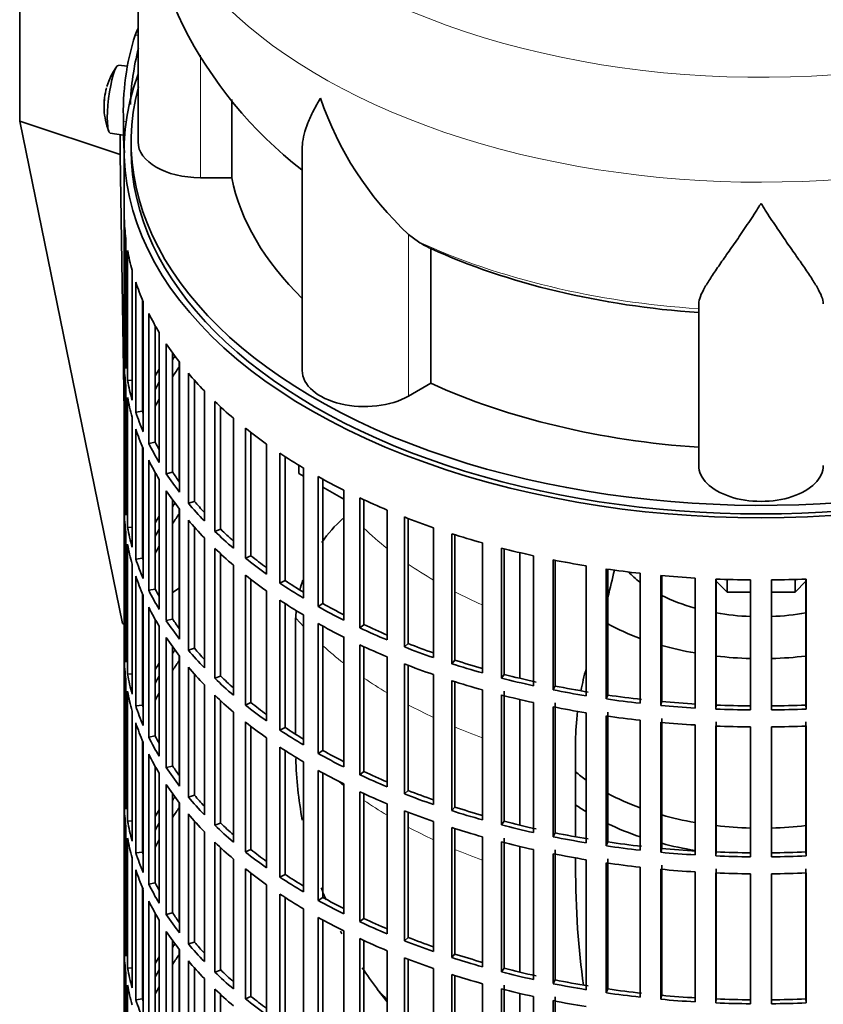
# Model space of a CAD drawing. Header units: millimetres. Extents: x 148 to 904, y -2845 to 2089.
# Tile 4 of 24: x 678 to 794, y -2710 to -2567. Entities that reach past the tile are written whole.
import ezdxf

# ---------------------------------------------------------------- set-up
doc = ezdxf.new("R2010")
doc.units = ezdxf.units.MM
for name, color, linetype in [('M5X8_UNI7687', 7, 'Continuous'), ('VSI134_DIFFUSORE', 7, 'Continuous'), ('VSI134_FILTRO_A', 7, 'Continuous'), ('VSI134_GIUNTO_8×', 7, 'Continuous'), ('VSI134_SUPPORTO_', 7, 'Continuous'), ('VSI134_TERMINALE', 7, 'Continuous')]:
    doc.layers.add(name, color=color, linetype=linetype)

# ---------------------------------------------------------------- blocks, each defined once
blk = doc.blocks.new('SE4')
at = {"layer": 'M5X8_UNI7687', "color": 7, "linetype": 'Continuous', "lineweight": 35}
for p, q in [((693.73, -2574.02), (692.42, -2573.89)), ((691.22, -2583.68), (693.14, -2583.97))]:
    blk.add_line(p, q, dxfattribs=at)
for start, end in [(144.9873, 163.3043), (166.4722, 175.0433), (182.7249, 201.02)]:
    blk.add_arc((700.33, -2579.83), 10, start, end, dxfattribs=at)
for centre, major_axis, ratio, start_param, end_param in [((691.82, -2578.79), (0.6, 4.89), 0.169759, 0.004788, 3.136805), ((700.35, -2579.74), (9.78, -2.08), 0.810411, 3.076577, 3.120069), ((700.32, -2579.96), (9.94, -1.06), 0.589949, 3.115062, 3.229621), ((698.81, -2577.84), (-7.36, -5.62), 0.747167, 5.690056, 5.839748)]:
    blk.add_ellipse(centre, major_axis=major_axis, ratio=ratio, start_param=start_param, end_param=end_param, dxfattribs=at)
at = {"layer": 'VSI134_DIFFUSORE', "color": 7, "linetype": 'Continuous', "lineweight": 35}
for p, q in [((695.24, -2541.89), (695.24, -2584.94)), ((708.77, -2590.14), (708.77, -2578.82)), ((718.96, -2585.85), (718.96, -2618.01)), ((704.24, -2590.14), (708.77, -2590.14)), ((735.75, -2599.39), (734.33, -2598.34)), ((737.53, -2619.84), (737.53, -2600.36)), ((776.24, -2631.71), (776.24, -2608.36)), ((734.33, -2621.68), (737.53, -2619.84))]:
    blk.add_line(p, q, dxfattribs=at)
at = {"layer": 'VSI134_DIFFUSORE', "color": 4, "linetype": 'Continuous', "lineweight": 9}
for p, q in [((704.24, -2590.14), (704.24, -2572.44)), ((734.33, -2621.68), (734.33, -2598.34))]:
    blk.add_line(p, q, dxfattribs=at)
at = {"layer": 'VSI134_DIFFUSORE', "color": 7, "linetype": 'Continuous', "lineweight": 35}
for centre, radius, start, end in [((756.25, -2540.79), 60.98, 181.1341, 232.2546), ((766.83, -2563.38), 47.73, 198.6373, 227.0857), ((743.66, -2587), 14.7, 237.4509, 245.3566)]:
    blk.add_arc(centre, radius, start, end, dxfattribs=at)
at = {"layer": 'VSI134_DIFFUSORE', "color": 4, "linetype": 'Continuous', "lineweight": 9}
for centre, major_axis, start_param, end_param in [((785.24, -2526.17), (85.67, 0), 2.811676, 6.283185), ((785.24, -2538.92), (-89.83, 0), 0, 3.209257), ((785.24, -2563.47), (-79.5, 0), 0.898849, 1.457346)]:
    blk.add_ellipse(centre, major_axis=major_axis, ratio=0.57735, start_param=start_param, end_param=end_param, dxfattribs=at)
at = {"layer": 'VSI134_DIFFUSORE', "color": 7, "linetype": 'Continuous', "lineweight": 35}
for centre, major_axis, start_param, end_param in [((704.24, -2584.94), (9, 0), 3.141593, 4.712389), ((785.24, -2584.94), (-77, 0), 0.117151, 0.534109), ((785.24, -2565.47), (-77, 0), 0.902549, 1.453645), ((727.96, -2618.01), (9, 0), 3.141593, 5.497787), ((785.24, -2584.94), (-77, 0), 0.902549, 1.453645), ((785.24, -2631.71), (-9, 0), 0, 3.141593)]:
    blk.add_ellipse(centre, major_axis=major_axis, ratio=0.57735, start_param=start_param, end_param=end_param, dxfattribs=at)
for points, knots in [([(718.96, -2585.87), (718.96, -2585.71), (718.97, -2585.55), (719.05, -2584.37), (719.34, -2583.32), (720.01, -2581.65), (720.27, -2581.07), (720.73, -2580.18), (720.89, -2579.88), (721.14, -2579.42), (721.28, -2579.19), (721.41, -2578.95), (721.5, -2578.79), (721.55, -2578.71), (721.6, -2578.64)], [0.4600931, 0.4600931, 0.4600931, 0.4600931, 0.5, 0.5, 0.75, 0.75, 0.875, 0.875, 0.9375, 0.9375, 0.96875, 0.984375, 0.984375, 1, 1, 1, 1]), ([(785.24, -2593.85), (785.11, -2594.07), (784.97, -2594.28), (784.71, -2594.7), (784.57, -2594.91), (784.18, -2595.52), (783.91, -2595.93), (783.13, -2597.12), (782.61, -2597.89), (781.6, -2599.36), (781.1, -2600.07), (780.15, -2601.43), (779.7, -2602.07), (778.86, -2603.29), (778.46, -2603.87), (777.92, -2604.69), (777.75, -2604.96), (777.43, -2605.47), (777.27, -2605.72), (776.86, -2606.44), (776.64, -2606.88), (776.33, -2607.68), (776.24, -2608.04), (776.24, -2608.36)], [0, 0, 0, 0, 0.03125, 0.03125, 0.0625, 0.0625, 0.125, 0.125, 0.25, 0.25, 0.375, 0.375, 0.5, 0.5, 0.625, 0.625, 0.6875, 0.6875, 0.75, 0.75, 0.875, 0.875, 1, 1, 1, 1]), ([(794.24, -2608.36), (794.24, -2608.04), (794.15, -2607.68), (793.84, -2606.88), (793.61, -2606.44), (793.2, -2605.72), (793.05, -2605.47), (792.73, -2604.96), (792.56, -2604.69), (792.02, -2603.87), (791.62, -2603.29), (790.78, -2602.07), (790.32, -2601.43), (789.38, -2600.08), (788.88, -2599.37), (787.87, -2597.89), (787.35, -2597.12), (786.56, -2595.93), (786.3, -2595.53), (785.9, -2594.91), (785.77, -2594.7), (785.5, -2594.28), (785.37, -2594.07), (785.24, -2593.85)], [0, 0, 0, 0, 0.125, 0.125, 0.25, 0.25, 0.3125, 0.3125, 0.375, 0.375, 0.5, 0.5, 0.625, 0.625, 0.75, 0.75, 0.875, 0.875, 0.9375, 0.9375, 0.96875, 0.96875, 1, 1, 1, 1])]:
    blk.add_open_spline(points, degree=3, knots=knots, dxfattribs=at)
at = {"layer": 'VSI134_FILTRO_A', "color": 7, "linetype": 'Continuous', "lineweight": 35}
for p, q in [((693.24, -2586.17), (693.24, -2750.28)), ((693.25, -2596.02), (693.25, -2614.8)), ((693.47, -2598.91), (693.47, -2617.69)), ((693.73, -2600.65), (693.73, -2619.43)), ((694.38, -2603.51), (694.38, -2622.29)), ((694.91, -2605.23), (694.91, -2624.01)), ((695.89, -2607.8), (695.89, -2623.89)), ((695.99, -2608.05), (695.99, -2626.83)), ((696.78, -2609.74), (696.78, -2628.52)), ((697.73, -2611.54), (697.73, -2628.34)), ((698.28, -2612.49), (698.28, -2631.27)), ((693.47, -2614.8), (693.25, -2614.8)), ((699.32, -2614.13), (699.32, -2632.91)), ((700.24, -2615.47), (700.24, -2632.69)), ((693.25, -2617.25), (693.25, -2636.03)), ((701.23, -2616.8), (701.23, -2635.58)), ((702.51, -2618.39), (702.51, -2637.17)), ((693.47, -2620.14), (693.47, -2638.92)), ((694.38, -2619.38), (693.73, -2619.43)), ((703.4, -2619.41), (703.4, -2636.9)), ((693.73, -2621.88), (693.73, -2640.66)), ((704.82, -2620.95), (704.82, -2639.73)), ((706.33, -2622.46), (706.33, -2641.24)), ((707.17, -2623.26), (707.17, -2640.93)), ((694.38, -2624.74), (694.38, -2643.52)), ((695.89, -2623.89), (694.91, -2624.01)), ((709.02, -2624.89), (709.02, -2643.67)), ((710.75, -2626.33), (710.75, -2645.11)), ((694.91, -2626.46), (694.91, -2645.24)), ((711.55, -2626.95), (711.55, -2644.75)), ((695.89, -2629.03), (695.89, -2645.12)), ((697.73, -2628.34), (696.78, -2628.52)), ((713.8, -2628.62), (713.8, -2647.4)), ((695.99, -2629.28), (695.99, -2648.06)), ((715.74, -2629.96), (715.74, -2648.74)), ((716.48, -2630.44), (716.48, -2648.35)), ((696.78, -2630.97), (696.78, -2649.75)), ((697.73, -2632.77), (697.73, -2649.57)), ((700.24, -2632.69), (699.32, -2632.91)), ((719.12, -2632.08), (719.12, -2650.86)), ((721.26, -2633.32), (721.26, -2652.1)), ((698.28, -2633.72), (698.28, -2652.5)), ((721.94, -2633.69), (721.94, -2651.67)), ((693.47, -2636.03), (693.25, -2636.03)), ((699.32, -2635.36), (699.32, -2654.14)), ((724.95, -2635.27), (724.95, -2654.05)), ((700.24, -2636.7), (700.24, -2653.92)), ((703.4, -2636.9), (702.51, -2637.17)), ((727.27, -2636.39), (727.27, -2655.17)), ((727.88, -2636.68), (727.88, -2654.72)), ((693.25, -2638.48), (693.25, -2657.26)), ((701.23, -2638.03), (701.23, -2656.81)), ((731.24, -2638.15), (731.24, -2656.93)), ((733.72, -2639.15), (733.72, -2657.93)), ((702.51, -2639.61), (702.51, -2658.39)), ((734.25, -2639.36), (734.25, -2657.45)), ((693.47, -2641.36), (693.47, -2660.14)), ((694.38, -2640.61), (693.73, -2640.66)), ((703.4, -2640.64), (703.4, -2658.13)), ((707.17, -2640.93), (706.33, -2641.24)), ((737.93, -2640.71), (737.93, -2659.48)), ((740.56, -2641.58), (740.56, -2660.36)), ((741.02, -2641.73), (741.02, -2659.85)), ((693.73, -2643.11), (693.73, -2661.89)), ((704.82, -2642.18), (704.82, -2660.95)), ((744.99, -2642.91), (744.99, -2661.69)), ((706.33, -2643.69), (706.33, -2662.47)), ((707.17, -2644.49), (707.17, -2662.16)), ((711.55, -2644.75), (710.75, -2645.11)), ((747.73, -2643.65), (747.73, -2662.43)), ((748.12, -2643.75), (748.12, -2661.9)), ((752.35, -2644.76), (752.35, -2663.54)), ((694.38, -2645.97), (694.38, -2664.75)), ((695.89, -2645.12), (694.91, -2645.24)), ((709.02, -2646.12), (709.02, -2664.9)), ((755.2, -2645.35), (755.2, -2664.13)), ((755.5, -2645.41), (755.5, -2663.58)), ((759.97, -2646.22), (759.97, -2665)), ((694.91, -2647.69), (694.91, -2666.47)), ((710.75, -2647.56), (710.75, -2666.34)), ((762.89, -2646.67), (762.89, -2665.45)), ((763.11, -2646.71), (763.11, -2664.89)), ((767.77, -2647.3), (767.77, -2666.08)), ((770.76, -2647.6), (770.76, -2666.38)), ((770.89, -2647.61), (770.89, -2665.81)), ((711.55, -2648.18), (711.55, -2665.98)), ((716.48, -2648.35), (715.74, -2648.74)), ((775.71, -2647.98), (775.71, -2666.76)), ((778.73, -2648.13), (778.73, -2666.91)), ((778.77, -2648.13), (778.77, -2666.33)), ((783.72, -2648.26), (783.72, -2667.04)), ((786.75, -2648.26), (786.75, -2667.04)), ((791.7, -2648.13), (791.7, -2666.33)), ((791.75, -2648.13), (791.75, -2666.91)), ((695.89, -2650.26), (695.89, -2666.34)), ((695.99, -2650.51), (695.99, -2669.29)), ((697.73, -2649.57), (696.78, -2649.75)), ((713.8, -2649.85), (713.8, -2668.63)), ((715.74, -2651.18), (715.74, -2669.96)), ((716.48, -2651.67), (716.48, -2669.57)), ((721.94, -2651.67), (721.26, -2652.1)), ((696.78, -2652.2), (696.78, -2670.98)), ((719.12, -2653.31), (719.12, -2672.09)), ((697.73, -2654), (697.73, -2670.8)), ((700.24, -2653.92), (699.32, -2654.14)), ((721.26, -2654.55), (721.26, -2673.33)), ((727.88, -2654.72), (727.27, -2655.17)), ((698.28, -2654.95), (698.28, -2673.73)), ((721.94, -2654.92), (721.94, -2672.9)), ((693.47, -2657.25), (693.25, -2657.26)), ((699.32, -2656.59), (699.32, -2675.37)), ((724.95, -2656.5), (724.95, -2675.28)), ((727.27, -2657.62), (727.27, -2676.4)), ((734.25, -2657.45), (733.72, -2657.93)), ((700.24, -2657.93), (700.24, -2675.15)), ((703.4, -2658.13), (702.51, -2658.39)), ((727.88, -2657.91), (727.88, -2675.94)), ((693.25, -2659.71), (693.25, -2678.49)), ((701.23, -2659.26), (701.23, -2678.04)), ((731.24, -2659.38), (731.24, -2678.16)), ((733.72, -2660.38), (733.72, -2679.16)), ((741.02, -2659.85), (740.56, -2660.36)), ((694.38, -2661.84), (693.73, -2661.89)), ((702.51, -2660.84), (702.51, -2679.62)), ((703.4, -2661.87), (703.4, -2679.36)), ((734.25, -2660.59), (734.25, -2678.68)), ((748.12, -2661.9), (747.73, -2662.43)), ((693.47, -2662.59), (693.47, -2681.37)), ((707.17, -2662.16), (706.33, -2662.47)), ((737.93, -2661.93), (737.93, -2680.71)), ((740.56, -2662.81), (740.56, -2681.59)), ((741.02, -2662.96), (741.02, -2681.08)), ((693.73, -2664.33), (693.73, -2683.11)), ((704.82, -2663.4), (704.82, -2682.18)), ((744.99, -2664.14), (744.99, -2682.92)), ((748.12, -2664.35), (748.12, -2683.13)), ((755.5, -2663.58), (755.2, -2664.13)), ((706.33, -2664.92), (706.33, -2683.7)), ((707.17, -2665.71), (707.17, -2683.39)), ((711.55, -2665.98), (710.75, -2666.34)), ((747.73, -2664.88), (747.73, -2683.66)), ((752.35, -2665.98), (752.35, -2684.76)), ((755.5, -2666.03), (755.5, -2684.81)), ((763.11, -2664.89), (762.89, -2665.45)), ((770.89, -2665.81), (770.76, -2666.38)), ((694.38, -2667.2), (694.38, -2685.98)), ((695.89, -2666.34), (694.91, -2666.47)), ((709.02, -2667.35), (709.02, -2686.13)), ((755.2, -2666.58), (755.2, -2685.36)), ((759.97, -2667.45), (759.97, -2686.23)), ((763.11, -2667.34), (763.11, -2686.12)), ((778.77, -2666.33), (778.73, -2666.91)), ((791.7, -2666.33), (791.75, -2666.91)), ((694.91, -2668.92), (694.91, -2687.7)), ((710.75, -2668.78), (710.75, -2687.56)), ((762.89, -2667.9), (762.89, -2686.68)), ((767.77, -2668.53), (767.77, -2687.31)), ((770.76, -2668.83), (770.76, -2687.61)), ((770.89, -2668.26), (770.89, -2687.04)), ((778.77, -2668.78), (778.77, -2687.56)), ((791.7, -2668.78), (791.7, -2687.56)), ((711.55, -2669.41), (711.55, -2687.21)), ((716.48, -2669.57), (715.74, -2669.96)), ((775.71, -2669.21), (775.71, -2687.99)), ((778.73, -2669.36), (778.73, -2688.14)), ((783.72, -2669.49), (783.72, -2688.27)), ((786.75, -2669.49), (786.75, -2688.27)), ((791.75, -2669.36), (791.75, -2688.14)), ((695.89, -2671.49), (695.89, -2687.57)), ((695.99, -2671.74), (695.99, -2690.52)), ((697.73, -2670.8), (696.78, -2670.98)), ((713.8, -2671.07), (713.8, -2689.85)), ((715.74, -2672.41), (715.74, -2691.19)), ((716.48, -2672.9), (716.48, -2690.8)), ((721.94, -2672.9), (721.26, -2673.33)), ((696.78, -2673.43), (696.78, -2692.2)), ((719.12, -2674.54), (719.12, -2693.32)), ((697.73, -2675.23), (697.73, -2692.03)), ((700.24, -2675.15), (699.32, -2675.37)), ((721.26, -2675.78), (721.26, -2694.56)), ((727.88, -2675.94), (727.27, -2676.4)), ((698.28, -2676.18), (698.28, -2694.96)), ((721.94, -2676.15), (721.94, -2694.13)), ((693.47, -2678.48), (693.25, -2678.49)), ((699.32, -2677.82), (699.32, -2696.6)), ((724.95, -2677.73), (724.95, -2696.51)), ((727.27, -2678.85), (727.27, -2697.63)), ((734.25, -2678.68), (733.72, -2679.16)), ((700.24, -2679.16), (700.24, -2696.38)), ((703.4, -2679.36), (702.51, -2679.62)), ((727.88, -2679.14), (727.88, -2697.17)), ((693.25, -2680.94), (693.25, -2699.72)), ((701.23, -2680.49), (701.23, -2699.27)), ((731.24, -2680.61), (731.24, -2699.39)), ((733.72, -2681.61), (733.72, -2700.39)), ((734.25, -2681.82), (734.25, -2699.9)), ((741.02, -2681.08), (740.56, -2681.59)), ((694.38, -2683.06), (693.73, -2683.11)), ((702.51, -2682.07), (702.51, -2700.85)), ((703.4, -2683.1), (703.4, -2700.59)), ((737.93, -2683.16), (737.93, -2701.94)), ((748.12, -2683.13), (747.73, -2683.66)), ((693.47, -2683.82), (693.47, -2702.6)), ((704.82, -2684.63), (704.82, -2703.41)), ((707.17, -2683.39), (706.33, -2683.7)), ((740.56, -2684.04), (740.56, -2702.82)), ((741.02, -2684.18), (741.02, -2702.3)), ((693.73, -2685.56), (693.73, -2704.34)), ((744.99, -2685.37), (744.99, -2704.15)), ((748.12, -2685.58), (748.12, -2704.35)), ((755.5, -2684.81), (755.2, -2685.36)), ((706.33, -2686.15), (706.33, -2704.93)), ((707.17, -2686.94), (707.17, -2704.62)), ((711.55, -2687.21), (710.75, -2687.56)), ((747.73, -2686.11), (747.73, -2704.89)), ((752.35, -2687.21), (752.35, -2705.99)), ((755.5, -2687.26), (755.5, -2706.04)), ((763.11, -2686.12), (762.89, -2686.68)), ((770.89, -2687.04), (770.76, -2687.61)), ((694.38, -2688.43), (694.38, -2707.21)), ((695.89, -2687.57), (694.91, -2687.7)), ((709.02, -2688.58), (709.02, -2707.36)), ((755.2, -2687.81), (755.2, -2706.59)), ((759.97, -2688.68), (759.97, -2707.46)), ((763.11, -2688.57), (763.11, -2707.35)), ((778.77, -2687.56), (778.73, -2688.14)), ((791.7, -2687.56), (791.75, -2688.14)), ((694.91, -2690.15), (694.91, -2708.93)), ((710.75, -2690.01), (710.75, -2708.79)), ((762.89, -2689.13), (762.89, -2707.91)), ((767.77, -2689.76), (767.77, -2708.54)), ((770.76, -2690.06), (770.76, -2708.84)), ((770.89, -2689.49), (770.89, -2708.27)), ((778.77, -2690.01), (778.77, -2708.79)), ((791.7, -2690.01), (791.7, -2708.79)), ((711.55, -2690.64), (711.55, -2708.44)), ((716.48, -2690.8), (715.74, -2691.19)), ((775.71, -2690.44), (775.71, -2709.22)), ((778.73, -2690.59), (778.73, -2709.37)), ((783.72, -2690.72), (783.72, -2709.49)), ((786.75, -2690.72), (786.75, -2709.49)), ((791.75, -2690.59), (791.75, -2709.37)), ((695.89, -2692.72), (695.89, -2708.8)), ((695.99, -2692.97), (695.99, -2711.75)), ((697.73, -2692.03), (696.78, -2692.2)), ((713.8, -2692.3), (713.8, -2711.08)), ((715.74, -2693.64), (715.74, -2712.42)), ((716.48, -2694.13), (716.48, -2712.03)), ((721.94, -2694.13), (721.26, -2694.56)), ((696.78, -2694.65), (696.78, -2713.43)), ((719.12, -2695.77), (719.12, -2714.55)), ((697.73, -2696.46), (697.73, -2713.26)), ((698.28, -2697.41), (698.28, -2716.19)), ((700.24, -2696.38), (699.32, -2696.6)), ((721.26, -2697.01), (721.26, -2715.79)), ((721.94, -2697.38), (721.94, -2715.36)), ((727.88, -2697.17), (727.27, -2697.63)), ((693.47, -2699.71), (693.25, -2699.72)), ((699.32, -2699.05), (699.32, -2717.83)), ((724.95, -2698.96), (724.95, -2717.74)), ((727.27, -2700.08), (727.27, -2718.86)), ((734.25, -2699.9), (733.72, -2700.39)), ((700.24, -2700.39), (700.24, -2717.61)), ((701.23, -2701.72), (701.23, -2720.5)), ((703.4, -2700.59), (702.51, -2700.85)), ((727.88, -2700.36), (727.88, -2718.4)), ((693.25, -2702.17), (693.25, -2720.95)), ((731.24, -2701.84), (731.24, -2720.62)), ((733.72, -2702.84), (733.72, -2721.62)), ((734.25, -2703.05), (734.25, -2721.13)), ((741.02, -2702.3), (740.56, -2702.82)), ((694.38, -2704.29), (693.73, -2704.34)), ((702.51, -2703.3), (702.51, -2722.08)), ((703.4, -2704.33), (703.4, -2721.81)), ((737.93, -2704.39), (737.93, -2723.17)), ((748.12, -2704.35), (747.73, -2704.89)), ((693.47, -2705.05), (693.47, -2723.83)), ((704.82, -2705.86), (704.82, -2724.64)), ((707.17, -2704.62), (706.33, -2704.93)), ((740.56, -2705.27), (740.56, -2724.05)), ((741.02, -2705.41), (741.02, -2723.53)), ((693.73, -2706.79), (693.73, -2725.57)), ((706.33, -2707.38), (706.33, -2726.16)), ((744.99, -2706.6), (744.99, -2725.38)), ((747.73, -2707.34), (747.73, -2726.12)), ((748.12, -2706.8), (748.12, -2725.58)), ((755.5, -2706.04), (755.2, -2706.59)), ((763.11, -2707.35), (762.89, -2707.91)), ((695.89, -2708.8), (694.91, -2708.93)), ((707.17, -2708.17), (707.17, -2725.84)), ((711.55, -2708.44), (710.75, -2708.79)), ((752.35, -2708.44), (752.35, -2727.22)), ((755.5, -2708.49), (755.5, -2727.27)), ((770.89, -2708.27), (770.76, -2708.84)), ((778.77, -2708.79), (778.73, -2709.37)), ((791.7, -2708.79), (791.75, -2709.37)), ((755.2, -2709.04), (755.2, -2727.82))]:
    blk.add_line(p, q, dxfattribs=at)
for centre, major_axis, start_param, end_param in [((785.24, -2586.17), (-92, 0), -0.208894, 3.350487), ((785.24, -2586.17), (-91, 0), 0, 3.141593), ((785.24, -2595.15), (-92, 0), 0.016456, 0.07081), ((785.24, -2595.15), (-92, 0), 0.103722, 0.158077), ((785.24, -2595.15), (-92, 0), 0.190989, 0.245343), ((785.24, -2595.15), (-92, 0), 0.278255, 0.33261), ((785.24, -2613.93), (-92, 0), 0.016456, 0.07081), ((785.24, -2595.15), (-92, 0), 0.365522, 0.419876), ((785.24, -2635.16), (-91, 0), -0.374965, -0.365223), ((785.24, -2616.38), (-92, 0), 0.016456, 0.07081), ((785.24, -2635.16), (-92, 0), -0.33261, -0.313806), ((785.24, -2637.61), (-91, 0), -0.394539, -0.365223), ((785.24, -2595.15), (-92, 0), 0.452788, 0.507143), ((785.24, -2613.93), (-92, 0), 0.103722, 0.158077), ((785.24, -2635.16), (-91, 0), -0.299174, -0.277957), ((785.24, -2616.38), (-92, 0), 0.103722, 0.158077), ((785.24, -2637.61), (-91, 0), -0.299174, -0.277957), ((785.24, -2595.15), (-92, 0), 0.540055, 0.594409), ((785.24, -2613.93), (-92, 0), 0.190989, 0.245343), ((785.24, -2613.93), (-91, 0), 0.19069, 0.196715), ((785.24, -2595.15), (-92, 0), 0.627321, 0.681676), ((785.24, -2616.38), (-92, 0), 0.190989, 0.245343), ((785.24, -2613.93), (-92, 0), 0.278255, 0.33261), ((785.24, -2613.93), (-91, 0), 0.277957, 0.299174), ((785.24, -2595.15), (-92, 0), 0.714588, 0.768942), ((785.24, -2616.38), (-92, 0), 0.278255, 0.33261), ((785.24, -2613.93), (-92, 0), 0.365522, 0.419876), ((785.24, -2613.93), (-91, 0), 0.365223, 0.394539), ((785.24, -2595.15), (-92, 0), 0.801854, 0.856209), ((785.24, -2635.16), (-92, 0), 0.016456, 0.07081), ((785.24, -2616.38), (-92, 0), 0.365522, 0.419876), ((785.24, -2656.39), (-91, 0), -0.374965, -0.365223), ((785.24, -2613.93), (-92, 0), 0.452788, 0.507143), ((785.24, -2613.93), (-91, 0), 0.45249, 0.486998), ((785.24, -2595.15), (-92, 0), 0.889121, 0.943475), ((785.24, -2637.61), (-92, 0), 0.016456, 0.07081), ((785.24, -2656.39), (-92, 0), -0.33261, -0.313806), ((785.24, -2658.84), (-91, 0), -0.394539, -0.365223), ((785.24, -2595.15), (-92, 0), 0.976387, 1.030742), ((785.24, -2616.38), (-92, 0), 0.452788, 0.507143), ((785.24, -2635.16), (-92, 0), 0.103722, 0.158077), ((785.24, -2656.39), (-91, 0), -0.299174, -0.277957), ((785.24, -2613.93), (-92, 0), 0.540055, 0.594409), ((785.24, -2613.93), (-91, 0), 0.539756, 0.577951), ((785.24, -2595.15), (-92, 0), 1.063654, 1.118008), ((785.24, -2637.61), (-92, 0), 0.103722, 0.158077), ((785.24, -2658.84), (-91, 0), -0.299174, -0.277957), ((785.24, -2616.38), (-92, 0), 0.540055, 0.594409), ((785.24, -2613.93), (-91, 0), 0.627022, 0.668018), ((785.24, -2595.15), (-92, 0), 1.15092, 1.205275), ((785.24, -2635.16), (-92, 0), 0.190989, 0.245343), ((785.24, -2635.16), (-91, 0), 0.19069, 0.196715), ((785.24, -2613.93), (-92, 0), 0.627321, 0.681676), ((785.24, -2595.15), (-92, 0), 1.238186, 1.292541), ((785.24, -2637.61), (-92, 0), 0.190989, 0.245343), ((785.24, -2616.38), (-92, 0), 0.627321, 0.681676), ((785.24, -2595.15), (-92, 0), 1.325453, 1.379807), ((785.24, -2595.15), (-92, 0), 1.412719, 1.467074), ((785.24, -2613.93), (-92, 0), 0.714588, 0.768942), ((785.24, -2613.93), (-91, 0), 0.714289, 0.757518), ((785.24, -2595.15), (-92, 0), 1.499986, 1.55434), ((785.24, -2595.15), (92, 0), 4.728845, 4.783199), ((785.24, -2635.16), (-92, 0), 0.278255, 0.33261), ((785.24, -2635.16), (-91, 0), 0.277957, 0.299174), ((785.24, -2616.38), (-92, 0), 0.714588, 0.768942), ((785.24, -2613.93), (-91, 0), 0.801555, 0.846635), ((785.24, -2637.61), (-92, 0), 0.278255, 0.33261), ((785.24, -2613.93), (-92, 0), 0.801854, 0.856209), ((785.24, -2635.16), (-92, 0), 0.365522, 0.419876), ((785.24, -2635.16), (-91, 0), 0.365223, 0.392699), ((785.24, -2616.38), (-92, 0), 0.801854, 0.856209), ((785.24, -2613.93), (-91, 0), 0.888822, 0.935485), ((785.24, -2613.93), (-92, 0), 0.889121, 0.943475), ((785.24, -2656.39), (-92, 0), 0.016456, 0.07081), ((785.24, -2637.61), (-92, 0), 0.365522, 0.419876), ((785.24, -2616.38), (-92, 0), 0.889121, 0.943475), ((785.24, -2613.93), (-91, 0), 0.976088, 1.024141), ((785.24, -2677.61), (-91, 0), -0.374965, -0.365223), ((785.24, -2635.16), (-92, 0), 0.452788, 0.507143), ((785.24, -2635.16), (-91, 0), 0.45249, 0.486998), ((785.24, -2613.93), (-92, 0), 0.976387, 1.030742), ((785.24, -2658.84), (-92, 0), 0.016456, 0.07081), ((785.24, -2677.61), (-92, 0), -0.33261, -0.313806), ((785.24, -2680.06), (-91, 0), -0.394539, -0.365223), ((785.24, -2616.38), (-92, 0), 0.976387, 1.030742), ((785.24, -2613.93), (-92, 0), 1.063654, 1.118008), ((785.24, -2613.93), (-91, 0), 1.063355, 1.112655), ((785.24, -2656.39), (-92, 0), 0.103722, 0.158077), ((785.24, -2637.61), (-92, 0), 0.452788, 0.507143), ((785.24, -2613.93), (-91, 0), 1.150621, 1.205573), ((785.24, -2677.61), (-91, 0), -0.299174, -0.277957), ((785.24, -2635.16), (-92, 0), 0.540055, 0.594409), ((785.24, -2635.16), (-91, 0), 0.539756, 0.577951), ((785.24, -2616.38), (-92, 0), 1.063654, 1.118008), ((785.24, -2613.93), (-92, 0), 1.15092, 1.205275), ((785.24, -2658.84), (-92, 0), 0.103722, 0.158077), ((785.24, -2680.06), (-91, 0), -0.299174, -0.277957), ((785.24, -2613.93), (-92, 0), 1.238186, 1.292541), ((785.24, -2613.93), (-91, 0), 1.237888, 1.29284), ((785.24, -2637.61), (-92, 0), 0.540055, 0.594409), ((785.24, -2635.16), (-91, 0), 0.627022, 0.668018), ((785.24, -2616.38), (-92, 0), 1.15092, 1.205275), ((785.24, -2613.93), (-92, 0), 1.325453, 1.379807), ((785.24, -2613.93), (-91, 0), 1.325154, 1.380106), ((785.24, -2613.93), (-91, 0), 1.412421, 1.467373), ((785.24, -2656.39), (-92, 0), 0.190989, 0.245343), ((785.24, -2656.39), (-91, 0), 0.19069, 0.196715), ((785.24, -2635.16), (-92, 0), 0.627321, 0.681676), ((785.24, -2616.38), (-92, 0), 1.238186, 1.292541), ((785.24, -2613.93), (-92, 0), 1.412719, 1.467074), ((785.24, -2613.93), (-92, 0), 1.499986, 1.55434), ((785.24, -2613.93), (-91, 0), 1.499687, 1.554639), ((785.24, -2613.93), (91, 0), 4.728546, 4.783498), ((785.24, -2613.93), (92, 0), 4.728845, 4.783199), ((785.24, -2658.84), (-92, 0), 0.190989, 0.245343), ((785.24, -2637.61), (-92, 0), 0.627321, 0.681676), ((785.24, -2616.38), (-92, 0), 1.325453, 1.379807), ((785.24, -2616.38), (-92, 0), 1.412719, 1.467074), ((785.24, -2635.16), (-92, 0), 0.714588, 0.768942), ((785.24, -2635.16), (-91, 0), 0.714289, 0.757518), ((785.24, -2616.38), (-92, 0), 1.499986, 1.55434), ((785.24, -2616.38), (92, 0), 4.728845, 4.783199), ((785.24, -2656.39), (-92, 0), 0.278255, 0.33261), ((785.24, -2656.39), (-91, 0), 0.277957, 0.299174), ((785.24, -2637.61), (-92, 0), 0.714588, 0.768942), ((785.24, -2635.16), (-91, 0), 0.801555, 0.846635), ((785.24, -2658.84), (-92, 0), 0.278255, 0.33261), ((785.24, -2635.16), (-92, 0), 0.801854, 0.856209), ((785.24, -2656.39), (-92, 0), 0.365522, 0.419876), ((785.24, -2656.39), (-91, 0), 0.365223, 0.394539), ((785.24, -2637.61), (-92, 0), 0.801854, 0.856209), ((785.24, -2635.16), (-91, 0), 0.888822, 0.935485), ((785.24, -2635.16), (-92, 0), 0.889121, 0.943475), ((785.24, -2677.61), (-92, 0), 0.016456, 0.07081), ((785.24, -2658.84), (-92, 0), 0.365522, 0.419876), ((785.24, -2637.61), (-92, 0), 0.889121, 0.943475), ((785.24, -2635.16), (-91, 0), 0.976088, 1.024141), ((785.24, -2698.84), (-91, 0), -0.374965, -0.365223), ((785.24, -2656.39), (-92, 0), 0.452788, 0.507143), ((785.24, -2656.39), (-91, 0), 0.45249, 0.486998), ((785.24, -2635.16), (-92, 0), 0.976387, 1.030742), ((785.24, -2680.06), (-92, 0), 0.016456, 0.07081), ((785.24, -2698.84), (-92, 0), -0.33261, -0.313806), ((785.24, -2701.29), (-91, 0), -0.394539, -0.365223), ((785.24, -2637.61), (-92, 0), 0.976387, 1.030742), ((785.24, -2635.16), (-92, 0), 1.063654, 1.118008), ((785.24, -2635.16), (-91, 0), 1.063355, 1.112655), ((785.24, -2677.61), (-92, 0), 0.103722, 0.158077), ((785.24, -2658.84), (-92, 0), 0.452788, 0.507143), ((785.24, -2635.16), (-91, 0), 1.150621, 1.205573), ((785.24, -2698.84), (-91, 0), -0.299174, -0.277957), ((785.24, -2656.39), (-92, 0), 0.540055, 0.594409), ((785.24, -2656.39), (-91, 0), 0.539756, 0.577951), ((785.24, -2637.61), (-92, 0), 1.063654, 1.118008), ((785.24, -2635.16), (-92, 0), 1.15092, 1.205275), ((785.24, -2680.06), (-92, 0), 0.103722, 0.158077), ((785.24, -2701.29), (-91, 0), -0.299174, -0.277957), ((785.24, -2635.16), (-92, 0), 1.238186, 1.292541), ((785.24, -2635.16), (-91, 0), 1.237888, 1.29284), ((785.24, -2658.84), (-92, 0), 0.540055, 0.594409), ((785.24, -2656.39), (-91, 0), 0.627022, 0.668018), ((785.24, -2637.61), (-92, 0), 1.15092, 1.205275), ((785.24, -2635.16), (-92, 0), 1.325453, 1.379807), ((785.24, -2635.16), (-91, 0), 1.325154, 1.380106), ((785.24, -2635.16), (-91, 0), 1.412421, 1.467373), ((785.24, -2677.61), (-92, 0), 0.190989, 0.245343), ((785.24, -2677.61), (-91, 0), 0.19069, 0.196715), ((785.24, -2656.39), (-92, 0), 0.627321, 0.681676), ((785.24, -2637.61), (-92, 0), 1.238186, 1.292541), ((785.24, -2635.16), (-92, 0), 1.412719, 1.467074), ((785.24, -2635.16), (-92, 0), 1.499986, 1.55434), ((785.24, -2635.16), (-91, 0), 1.499687, 1.554639), ((785.24, -2635.16), (91, 0), 4.728546, 4.783498), ((785.24, -2635.16), (92, 0), 4.728845, 4.783199), ((785.24, -2680.06), (-92, 0), 0.190989, 0.245343), ((785.24, -2658.84), (-92, 0), 0.627321, 0.681676), ((785.24, -2637.61), (-92, 0), 1.325453, 1.379807), ((785.24, -2637.61), (-92, 0), 1.412719, 1.467074), ((785.24, -2656.39), (-92, 0), 0.714588, 0.768942), ((785.24, -2656.39), (-91, 0), 0.714289, 0.757518), ((785.24, -2637.61), (-92, 0), 1.499986, 1.55434), ((785.24, -2637.61), (92, 0), 4.728845, 4.783199), ((785.24, -2677.61), (-92, 0), 0.278255, 0.33261), ((785.24, -2677.61), (-91, 0), 0.277957, 0.299174), ((785.24, -2658.84), (-92, 0), 0.714588, 0.768942), ((785.24, -2656.39), (-92, 0), 0.801854, 0.856209), ((785.24, -2656.39), (-91, 0), 0.801555, 0.846635), ((785.24, -2680.06), (-92, 0), 0.278255, 0.33261), ((785.24, -2677.61), (-92, 0), 0.365522, 0.419876), ((785.24, -2677.61), (-91, 0), 0.365223, 0.394539), ((785.24, -2658.84), (-92, 0), 0.801854, 0.856209), ((785.24, -2656.39), (-91, 0), 0.888822, 0.935485), ((785.24, -2656.39), (-92, 0), 0.889121, 0.943475), ((785.24, -2698.84), (-92, 0), 0.016456, 0.07081), ((785.24, -2680.06), (-92, 0), 0.365522, 0.419876), ((785.24, -2658.84), (-92, 0), 0.889121, 0.943475), ((785.24, -2656.39), (-91, 0), 0.976088, 1.024141), ((785.24, -2720.07), (-91, 0), -0.374965, -0.365223), ((785.24, -2677.61), (-92, 0), 0.452788, 0.507143), ((785.24, -2677.61), (-91, 0), 0.45249, 0.486998), ((785.24, -2656.39), (-92, 0), 0.976387, 1.030742), ((785.24, -2701.29), (-92, 0), 0.016456, 0.07081), ((785.24, -2720.07), (-92, 0), -0.33261, -0.313806), ((785.24, -2722.52), (-91, 0), -0.394539, -0.365223), ((785.24, -2658.84), (-92, 0), 0.976387, 1.030742), ((785.24, -2656.39), (-92, 0), 1.063654, 1.118008), ((785.24, -2656.39), (-91, 0), 1.063355, 1.112655), ((785.24, -2698.84), (-92, 0), 0.103722, 0.158077), ((785.24, -2720.07), (-91, 0), -0.299174, -0.277957), ((785.24, -2680.06), (-92, 0), 0.452788, 0.507143), ((785.24, -2656.39), (-91, 0), 1.150621, 1.205573), ((785.24, -2677.61), (-92, 0), 0.540055, 0.594409), ((785.24, -2677.61), (-91, 0), 0.539756, 0.577951), ((785.24, -2658.84), (-92, 0), 1.063654, 1.118008), ((785.24, -2656.39), (-92, 0), 1.15092, 1.205275), ((785.24, -2701.29), (-92, 0), 0.103722, 0.158077), ((785.24, -2722.52), (-91, 0), -0.299174, -0.277957), ((785.24, -2680.06), (-92, 0), 0.540055, 0.594409), ((785.24, -2658.84), (-92, 0), 1.15092, 1.205275), ((785.24, -2656.39), (-92, 0), 1.238186, 1.292541), ((785.24, -2656.39), (-91, 0), 1.237888, 1.29284), ((785.24, -2656.39), (-91, 0), 1.325154, 1.380106), ((785.24, -2698.84), (-91, 0), 0.19069, 0.196715), ((785.24, -2677.61), (-92, 0), 0.627321, 0.681676), ((785.24, -2677.61), (-91, 0), 0.627022, 0.668018), ((785.24, -2656.39), (-92, 0), 1.325453, 1.379807), ((785.24, -2656.39), (-92, 0), 1.412719, 1.467074), ((785.24, -2656.39), (-91, 0), 1.412421, 1.467373), ((785.24, -2656.39), (-91, 0), 1.499687, 1.554639), ((785.24, -2656.39), (91, 0), 4.728546, 4.783498), ((785.24, -2698.84), (-92, 0), 0.190989, 0.245343), ((785.24, -2658.84), (-92, 0), 1.238186, 1.292541), ((785.24, -2656.39), (-92, 0), 1.499986, 1.55434), ((785.24, -2656.39), (92, 0), 4.728845, 4.783199)]:
    blk.add_ellipse(centre, major_axis=major_axis, ratio=0.57735, start_param=start_param, end_param=end_param, dxfattribs=at)
at = {"layer": 'VSI134_GIUNTO_8×', "color": 7, "linetype": 'Continuous', "lineweight": 35}
for centre, major_axis, start_param, end_param in [((785.24, -2640.87), (-22, 0), 0.512266, 0.653708), ((785.24, -2640.87), (-22, 0), 0.860097, 1.12301), ((785.24, -2640.87), (-22, 0), 1.272507, 1.501929), ((785.24, -2640.87), (-22, 0), 1.639664, 1.869086), ((785.24, -2640.87), (-32.5, 0), 0.821803, 1.003487), ((785.24, -2640.87), (-32.5, 0), 1.113415, 1.273341), ((785.24, -2640.87), (-32.5, 0), 1.370522, 1.524199), ((785.24, -2640.87), (-32.5, 0), 1.617394, 1.771071), ((785.24, -2665.37), (-32.5, 0), 0.601935, 0.680034), ((785.24, -2665.37), (-32.5, 0), 0.821803, 1.003487), ((785.24, -2668.2), (34.5, 0), 3.823362, 3.890437), ((785.24, -2665.37), (-32.5, 0), 1.113415, 1.273341), ((785.24, -2668.2), (34.5, 0), 4.016029, 4.181601), ((785.24, -2665.37), (-32.5, 0), 1.370522, 1.524199), ((785.24, -2665.37), (-32.5, 0), 1.617394, 1.771071), ((785.24, -2668.2), (34.5, 0), 4.283346, 4.432658)]:
    blk.add_ellipse(centre, major_axis=major_axis, ratio=0.57735, start_param=start_param, end_param=end_param, dxfattribs=at)
at = {"layer": 'VSI134_SUPPORTO_', "color": 7, "linetype": 'Continuous', "lineweight": 35}
for p, q in [((694.24, -2584.94), (694.24, -2586.17)), ((701.16, -2634.03), (701.16, -2616.72)), ((718.48, -2632.87), (718.48, -2631.7)), ((719.12, -2633.24), (718.48, -2632.87)), ((724.95, -2636.6), (721.94, -2634.86)), ((701.16, -2655.26), (701.16, -2637.95)), ((750.41, -2662.47), (750.41, -2644.31)), ((780.33, -2650.01), (778.77, -2648.45)), ((780.33, -2650.01), (780.33, -2648.19)), ((790.15, -2650.01), (790.15, -2648.19)), ((791.7, -2648.45), (790.15, -2650.01)), ((783.72, -2650.01), (780.33, -2650.01)), ((790.15, -2650.01), (786.75, -2650.01)), ((718.01, -2653.73), (718.01, -2670.57)), ((701.16, -2676.49), (701.16, -2659.18)), ((750.41, -2683.7), (750.41, -2665.54)), ((758.45, -2685.37), (758.45, -2671.5)), ((701.16, -2697.72), (701.16, -2680.4)), ((750.41, -2704.93), (750.41, -2686.77)), ((758.45, -2689.55), (758.45, -2688.42)), ((701.16, -2718.95), (701.16, -2701.63)), ((729.8, -2707.38), (731.24, -2709.22)), ((750.41, -2726.15), (750.41, -2708))]:
    blk.add_line(p, q, dxfattribs=at)
for centre, radius, start, end in [((738.88, -2654.86), 20.9, 132.2885, 144.8366), ((738.88, -2654.86), 20.9, 161.6046, 165.7625), ((738.88, -2654.86), 20.9, 174.1802, 176.902), ((775.57, -2672.46), 57.56, 181.5895, 190.4957), ((775.57, -2672.46), 57.56, 200.6285, 202.5098), ((775.57, -2672.46), 57.56, 207.4475, 207.8764), ((775.57, -2672.46), 57.56, 213.6, 217.3447)]:
    blk.add_arc(centre, radius, start, end, dxfattribs=at)
for centre, major_axis, ratio, start_param, end_param in [((785.24, -2584.94), (91, 0), 0.57735, 2.989905, 6.283185), ((753.09, -2645.71), (8.14, 34.04), 0.31246, 4.639612, 4.753819), ((764.19, -2663.49), (3.49, 14.59), 0.31246, 1.479895, 1.698732), ((764.19, -2663.49), (3.49, 14.59), 0.31246, -4.378668, -4.059125), ((792.89, -2641.54), (-20.93, -87.53), 0.31246, -0.917533, -0.65805)]:
    blk.add_ellipse(centre, major_axis=major_axis, ratio=ratio, start_param=start_param, end_param=end_param, dxfattribs=at)
at = {"layer": 'VSI134_SUPPORTO_', "color": 4, "linetype": 'Continuous', "lineweight": 9}
for centre, major_axis, start_param, end_param in [((785.24, -2621.23), (-66.6, 0), 0.533057, 0.625209), ((785.24, -2621.23), (-66.6, 0), 0.698932, 0.780897), ((785.24, -2621.23), (-66.6, 0), 0.844673, 0.921885), ((785.24, -2634.53), (-75, 0), 0.459415, 0.491682), ((785.24, -2634.53), (-75, 0), 0.566131, 0.63707), ((785.24, -2634.53), (-75, 0), 0.70007, 0.766956), ((785.24, -2634.53), (-75, 0), 0.823319, 0.888301), ((785.24, -2634.53), (-75, 0), 0.94022, 1.004352), ((785.24, -2652.21), (-75, 0), 0.618187, 0.63707), ((785.24, -2652.21), (-75, 0), 0.70007, 0.766956), ((785.24, -2652.21), (-75, 0), 0.823319, 0.888301), ((785.24, -2652.21), (-75, 0), 0.94022, 1.004352), ((785.24, -2690.99), (-62.27, 0), 0.473078, 0.521266)]:
    blk.add_ellipse(centre, major_axis=major_axis, ratio=0.57735, start_param=start_param, end_param=end_param, dxfattribs=at)
at = {"layer": 'VSI134_TERMINALE', "color": 7, "linetype": 'Continuous', "lineweight": 35}
for p, q in [((678.14, -2554.69), (678.14, -2581.97)), ((692.67, -2586.79), (678.14, -2581.97)), ((693, -2654.57), (678.14, -2581.97)), ((693.14, -2581.98), (693.14, -2583.62)), ((692.67, -2586.79), (692.67, -2583.9)), ((693.24, -2623.96), (692.67, -2586.79)), ((701.16, -2649.43), (700.24, -2650.09)), ((695.99, -2653.13), (695.89, -2653.21)), ((693, -2654.57), (693.24, -2654.65))]:
    blk.add_line(p, q, dxfattribs=at)
at = {"layer": 'VSI134_TERMINALE', "color": 4, "linetype": 'Continuous', "lineweight": 9}
for p, q in [((694.82, -2569.52), (695.24, -2569.56)), ((693.14, -2581.98), (693.52, -2582.01)), ((693.34, -2583.63), (693.14, -2583.62))]:
    blk.add_line(p, q, dxfattribs=at)
at = {"layer": 'VSI134_TERMINALE', "color": 7, "linetype": 'Continuous', "lineweight": 35}
for centre, radius, start, end in [((730.18, -2580.64), 37.07, 162.5529, 182.0785), ((732.56, -2580.92), 38.45, 165.7136, 177.9975)]:
    blk.add_arc(centre, radius, start, end, dxfattribs=at)
blk.add_ellipse((785.24, -2582.08), major_axis=(-93, 0), ratio=0.57735, start_param=-0.254688, end_param=-0.236132, dxfattribs=at)
blk.add_open_spline([(693.3, -2586.52), (693.3, -2586.5), (693.29, -2586.49), (693.27, -2586.34), (693.23, -2586.05), (693.2, -2585.72), (693.18, -2585.36), (693.17, -2585.16), (693.15, -2584.55), (693.14, -2584.1), (693.14, -2583.62)], degree=3, knots=[0.6809686, 0.6809686, 0.6809686, 0.6809686, 0.6875, 0.6875, 0.75, 0.8125, 0.8125, 0.875, 0.875, 1, 1, 1, 1], dxfattribs=at)

msp = doc.modelspace()

# ---------------------------------------------------------------- block references
msp.add_blockref('SE4', (0, 0))

doc.saveas('drawing.dxf')
